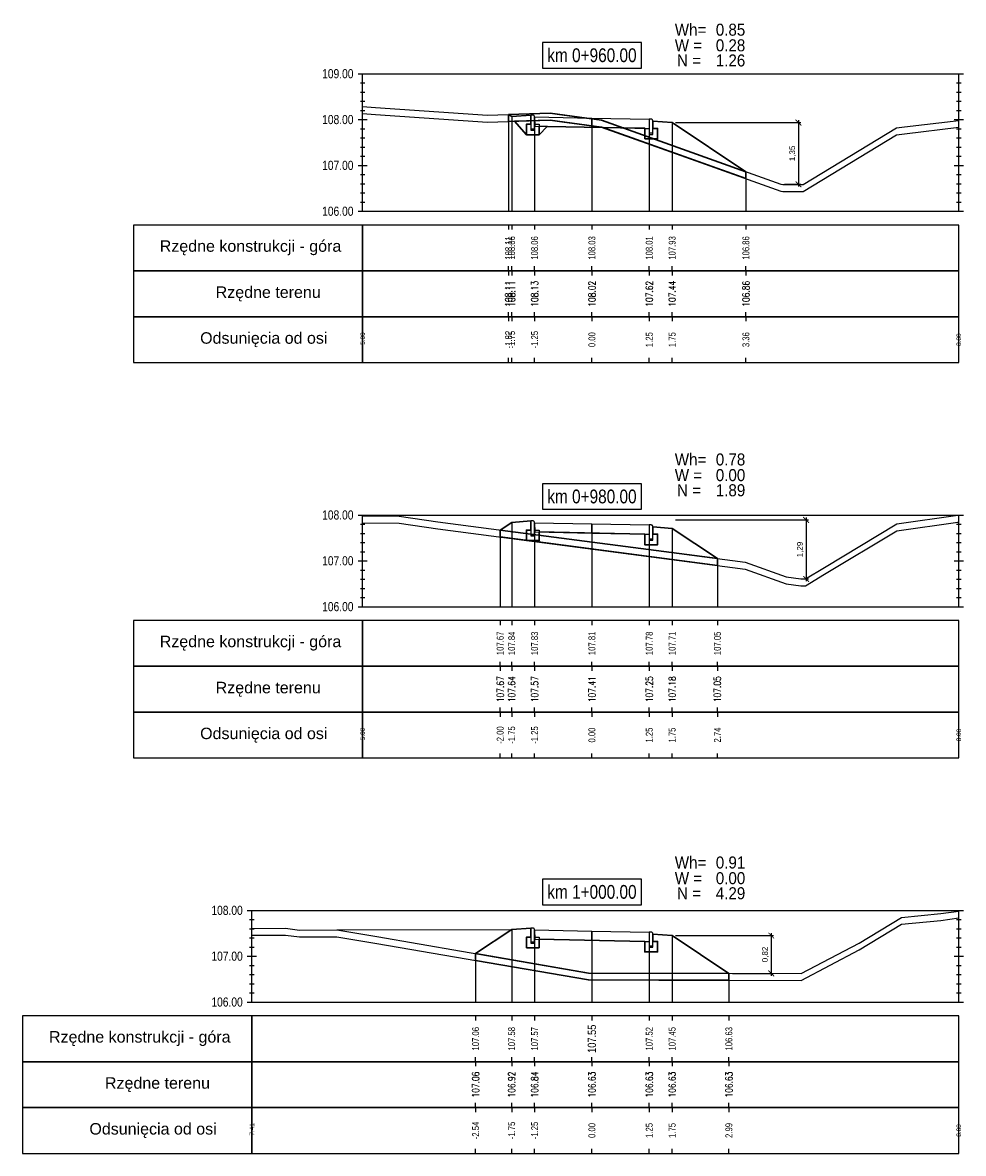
# Model space of a CAD drawing. Extents: x 7537626 to 7538805, y 5722894 to 5725486.
# Tile 54 of 105: x 7538336 to 7538356, y 5725457 to 5725481. Entities that reach past the tile are written whole.
import ezdxf

# ---------------------------------------------------------------- set-up
doc = ezdxf.new("R2010")
doc.units = 0
doc.header["$PDMODE"] = 35
doc.header["$PDSIZE"] = 0.3
for name, color, linetype in [('C-DROGI-PROFILE', 7, 'Continuous'), ('C-DROGI-PROFILE-ETYKIETY', 7, 'Continuous'), ('C-DROGI-PRZEKROJE-ETYKIETY', 7, 'Continuous'), ('C-POPRZECZKA-przekrój', 2, 'Continuous'), ('C-POPRZECZKA-widok', 1, 'Continuous')]:
    doc.layers.add(name, color=color, linetype=linetype)
for name, color, linetype, true_color in [('C-humus', 7, 'Continuous', 0x003df5), ('C-Teren', 7, 'Continuous', 0x008521), ('poprzeczki', 7, 'Continuous', 0x0000d6)]:
    doc.layers.add(name, color=color, linetype=linetype, true_color=true_color)
for name, color, linetype, lineweight, plot in [('D-1.pow. hum.', 7, 'Continuous', 30, False), ('D-2.wykop', 30, 'Continuous', 30, False), ('D-3.nasyp', 4, 'Continuous', 30, False)]:
    doc.layers.add(name, color=color, linetype=linetype, lineweight=lineweight, plot=plot)
doc.layers.add('D-roboty-ziemne-opis', color=2, linetype='Continuous', lineweight=30)
doc.styles.add('2mm08', font='arial.ttf', dxfattribs={"width": 0.8})
doc.styles.add('opis_50', font='arial.ttf', dxfattribs={"height": 0.125})
doc.styles.get("Standard").update_dxf_attribs({"font": 'arial.ttf'})
doc.dimstyles.new('OPIS_50', dxfattribs={"dimscale": 0.5, "dimtxt": 0.125, "dimasz": 0.25, "dimexe": 0.1, "dimexo": 0.15, "dimgap": 0.1, "dimtad": 1, "dimzin": 0, "dimtxsty": 'opis_50', "dimblk": 'ARCHTICK', "dimcen": 0.15, "dimdle": 0.1, "dimaunit": 2, "dimadec": 4, "dimazin": 0, "dimtfac": 1, "dimtmove": 0, "dimatfit": 3, "dimfxl": 1, "dimarcsym": 0})

# ---------------------------------------------------------------- blocks, each defined once
blk = doc.blocks.new('_ArchTick')
at = {"color": 0, "linetype": 'ByBlock', "const_width": 0.15}
blk.add_lwpolyline([(-0.5, -0.5), (0.5, 0.5)], dxfattribs=at)
blk = doc.blocks.new('*D82')
at = {"layer": 'Defpoints', "color": 0, "transparency": 16777216}
for p in [(7538349.88, 5725478.988), (7538352.252, 5725477.642), (7538352.634, 5725477.642)]:
    blk.add_point(p, dxfattribs=at)
at = {"layer": 'poprzeczki', "color": 0, "lineweight": -2, "transparency": 16777216}
for p, q in [((7538349.955, 5725478.988), (7538352.684, 5725478.988)), ((7538352.634, 5725479.038), (7538352.634, 5725477.592)), ((7538352.327, 5725477.642), (7538352.684, 5725477.642))]:
    blk.add_line(p, q, dxfattribs=at)
at = {"layer": 'poprzeczki', "color": 0, "lineweight": -2, "transparency": 16777216, "xscale": 0.125, "yscale": 0.125, "zscale": 0.125}
for p, rotation in [((7538352.634, 5725478.988), 90), ((7538352.634, 5725477.642), 270)]:
    blk.add_blockref('_ArchTick', p, dxfattribs=dict(at, rotation=rotation))
at = {"layer": 'poprzeczki', "color": 0, "transparency": 16777216, "insert": (7538352.509, 5725478.315), "char_height": 0.125, "attachment_point": 5, "rotation": 90, "style": 'opis_50'}
blk.add_mtext('1,35', dxfattribs=at)
blk = doc.blocks.new('*D83')
at = {"layer": 'Defpoints', "color": 0, "transparency": 16777216}
for p in [(7538349.88, 5725470.321), (7538352.686, 5725469.032), (7538352.8, 5725469.032)]:
    blk.add_point(p, dxfattribs=at)
at = {"layer": 'poprzeczki', "color": 0, "lineweight": -2, "transparency": 16777216}
for p, q in [((7538349.955, 5725470.321), (7538352.85, 5725470.321)), ((7538352.8, 5725470.371), (7538352.8, 5725468.982)), ((7538352.761, 5725469.032), (7538352.85, 5725469.032))]:
    blk.add_line(p, q, dxfattribs=at)
at = {"layer": 'poprzeczki', "color": 0, "lineweight": -2, "transparency": 16777216, "xscale": 0.125, "yscale": 0.125, "zscale": 0.125}
for p, rotation in [((7538352.8, 5725470.321), 90), ((7538352.8, 5725469.032), 270)]:
    blk.add_blockref('_ArchTick', p, dxfattribs=dict(at, rotation=rotation))
at = {"layer": 'poprzeczki', "color": 0, "transparency": 16777216, "insert": (7538352.675, 5725469.676), "char_height": 0.125, "attachment_point": 5, "rotation": 90, "style": 'opis_50'}
blk.add_mtext('1,29', dxfattribs=at)
blk = doc.blocks.new('*D84')
at = {"layer": 'Defpoints', "color": 0, "transparency": 16777216}
for p in [(7538349.88, 5725461.254), (7538351.117, 5725460.429), (7538352.04, 5725460.429)]:
    blk.add_point(p, dxfattribs=at)
at = {"layer": 'poprzeczki', "color": 0, "lineweight": -2, "transparency": 16777216}
for p, q in [((7538349.955, 5725461.254), (7538352.09, 5725461.254)), ((7538352.04, 5725461.304), (7538352.04, 5725460.379)), ((7538351.192, 5725460.429), (7538352.09, 5725460.429))]:
    blk.add_line(p, q, dxfattribs=at)
at = {"layer": 'poprzeczki', "color": 0, "lineweight": -2, "transparency": 16777216, "xscale": 0.125, "yscale": 0.125, "zscale": 0.125}
for p, rotation in [((7538352.04, 5725461.254), 90), ((7538352.04, 5725460.429), 270)]:
    blk.add_blockref('_ArchTick', p, dxfattribs=dict(at, rotation=rotation))
at = {"layer": 'poprzeczki', "color": 0, "transparency": 16777216, "insert": (7538351.915, 5725460.842), "char_height": 0.125, "attachment_point": 5, "rotation": 90, "style": 'opis_50'}
blk.add_mtext('0,82', dxfattribs=at)

msp = doc.modelspace()

# ---------------------------------------------------------------- linework, layer by layer
at = {"layer": 'C-DROGI-PROFILE', "color": 7, "linetype": 'Continuous', "lineweight": -3}
for p, q in [((7538346.313, 5725476.753), (7538346.313, 5725476.653)), ((7538346.38, 5725476.753), (7538346.38, 5725476.653)), ((7538346.88, 5725476.753), (7538346.88, 5725476.653)), ((7538348.13, 5725476.753), (7538348.13, 5725476.653)), ((7538349.38, 5725476.753), (7538349.38, 5725476.653)), ((7538349.88, 5725476.753), (7538349.88, 5725476.653)), ((7538351.488, 5725476.753), (7538351.488, 5725476.653)), ((7538346.313, 5725475.753), (7538346.313, 5725475.853)), ((7538346.313, 5725475.753), (7538346.313, 5725475.653)), ((7538346.38, 5725475.753), (7538346.38, 5725475.853)), ((7538346.38, 5725475.753), (7538346.38, 5725475.653)), ((7538346.88, 5725475.753), (7538346.88, 5725475.853)), ((7538346.88, 5725475.753), (7538346.88, 5725475.653)), ((7538348.13, 5725475.753), (7538348.13, 5725475.853)), ((7538348.13, 5725475.753), (7538348.13, 5725475.653)), ((7538349.38, 5725475.753), (7538349.38, 5725475.853)), ((7538349.38, 5725475.753), (7538349.38, 5725475.653)), ((7538349.88, 5725475.753), (7538349.88, 5725475.853)), ((7538349.88, 5725475.753), (7538349.88, 5725475.653)), ((7538351.488, 5725475.753), (7538351.488, 5725475.853)), ((7538351.488, 5725475.753), (7538351.488, 5725475.653)), ((7538346.313, 5725474.753), (7538346.313, 5725474.853)), ((7538346.313, 5725474.753), (7538346.313, 5725474.653)), ((7538346.38, 5725474.753), (7538346.38, 5725474.853)), ((7538346.38, 5725474.753), (7538346.38, 5725474.653)), ((7538346.88, 5725474.753), (7538346.88, 5725474.853)), ((7538346.88, 5725474.753), (7538346.88, 5725474.653)), ((7538348.13, 5725474.753), (7538348.13, 5725474.853)), ((7538348.13, 5725474.753), (7538348.13, 5725474.653)), ((7538349.38, 5725474.753), (7538349.38, 5725474.853)), ((7538349.38, 5725474.753), (7538349.38, 5725474.653)), ((7538349.88, 5725474.753), (7538349.88, 5725474.853)), ((7538349.88, 5725474.753), (7538349.88, 5725474.653)), ((7538351.488, 5725474.753), (7538351.488, 5725474.853)), ((7538351.488, 5725474.753), (7538351.488, 5725474.653)), ((7538346.313, 5725473.753), (7538346.313, 5725473.853)), ((7538346.38, 5725473.753), (7538346.38, 5725473.853)), ((7538346.88, 5725473.753), (7538346.88, 5725473.853)), ((7538348.13, 5725473.753), (7538348.13, 5725473.853)), ((7538349.38, 5725473.753), (7538349.38, 5725473.853)), ((7538349.88, 5725473.753), (7538349.88, 5725473.853)), ((7538351.488, 5725473.753), (7538351.488, 5725473.853)), ((7538346.13, 5725468.128), (7538346.13, 5725468.028)), ((7538346.38, 5725468.128), (7538346.38, 5725468.028)), ((7538346.88, 5725468.128), (7538346.88, 5725468.028)), ((7538348.13, 5725468.128), (7538348.13, 5725468.028)), ((7538349.38, 5725468.128), (7538349.38, 5725468.028)), ((7538349.88, 5725468.128), (7538349.88, 5725468.028)), ((7538350.866, 5725468.128), (7538350.866, 5725468.028)), ((7538346.13, 5725467.128), (7538346.13, 5725467.228)), ((7538346.13, 5725467.128), (7538346.13, 5725467.028)), ((7538346.38, 5725467.128), (7538346.38, 5725467.228)), ((7538346.38, 5725467.128), (7538346.38, 5725467.028)), ((7538346.88, 5725467.128), (7538346.88, 5725467.228)), ((7538346.88, 5725467.128), (7538346.88, 5725467.028)), ((7538348.13, 5725467.128), (7538348.13, 5725467.228)), ((7538348.13, 5725467.128), (7538348.13, 5725467.028)), ((7538349.38, 5725467.128), (7538349.38, 5725467.228)), ((7538349.38, 5725467.128), (7538349.38, 5725467.028)), ((7538349.88, 5725467.128), (7538349.88, 5725467.228)), ((7538349.88, 5725467.128), (7538349.88, 5725467.028)), ((7538350.866, 5725467.128), (7538350.866, 5725467.228)), ((7538350.866, 5725467.128), (7538350.866, 5725467.028)), ((7538346.13, 5725466.128), (7538346.13, 5725466.228)), ((7538346.13, 5725466.128), (7538346.13, 5725466.028)), ((7538346.38, 5725466.128), (7538346.38, 5725466.228)), ((7538346.38, 5725466.128), (7538346.38, 5725466.028)), ((7538346.88, 5725466.128), (7538346.88, 5725466.228)), ((7538346.88, 5725466.128), (7538346.88, 5725466.028)), ((7538348.13, 5725466.128), (7538348.13, 5725466.228)), ((7538348.13, 5725466.128), (7538348.13, 5725466.028)), ((7538349.38, 5725466.128), (7538349.38, 5725466.228)), ((7538349.38, 5725466.128), (7538349.38, 5725466.028)), ((7538349.88, 5725466.128), (7538349.88, 5725466.228)), ((7538349.88, 5725466.128), (7538349.88, 5725466.028)), ((7538350.866, 5725466.128), (7538350.866, 5725466.228)), ((7538350.866, 5725466.128), (7538350.866, 5725466.028)), ((7538346.13, 5725465.128), (7538346.13, 5725465.228)), ((7538346.38, 5725465.128), (7538346.38, 5725465.228)), ((7538346.88, 5725465.128), (7538346.88, 5725465.228)), ((7538348.13, 5725465.128), (7538348.13, 5725465.228)), ((7538349.38, 5725465.128), (7538349.38, 5725465.228)), ((7538349.88, 5725465.128), (7538349.88, 5725465.228)), ((7538350.866, 5725465.128), (7538350.866, 5725465.228)), ((7538345.594, 5725459.503), (7538345.594, 5725459.403)), ((7538346.38, 5725459.503), (7538346.38, 5725459.403)), ((7538346.88, 5725459.503), (7538346.88, 5725459.403)), ((7538348.13, 5725459.503), (7538348.13, 5725459.403)), ((7538349.38, 5725459.503), (7538349.38, 5725459.403)), ((7538349.88, 5725459.503), (7538349.88, 5725459.403)), ((7538351.117, 5725459.503), (7538351.117, 5725459.403)), ((7538345.594, 5725458.503), (7538345.594, 5725458.603)), ((7538345.594, 5725458.503), (7538345.594, 5725458.403)), ((7538346.38, 5725458.503), (7538346.38, 5725458.603)), ((7538346.38, 5725458.503), (7538346.38, 5725458.403)), ((7538346.88, 5725458.503), (7538346.88, 5725458.603)), ((7538346.88, 5725458.503), (7538346.88, 5725458.403)), ((7538348.13, 5725458.503), (7538348.13, 5725458.603)), ((7538348.13, 5725458.503), (7538348.13, 5725458.403)), ((7538349.38, 5725458.503), (7538349.38, 5725458.603)), ((7538349.38, 5725458.503), (7538349.38, 5725458.403)), ((7538349.88, 5725458.503), (7538349.88, 5725458.603)), ((7538349.88, 5725458.503), (7538349.88, 5725458.403)), ((7538351.117, 5725458.503), (7538351.117, 5725458.603)), ((7538351.117, 5725458.503), (7538351.117, 5725458.403)), ((7538345.594, 5725457.503), (7538345.594, 5725457.603)), ((7538345.594, 5725457.503), (7538345.594, 5725457.403)), ((7538346.38, 5725457.503), (7538346.38, 5725457.603)), ((7538346.38, 5725457.503), (7538346.38, 5725457.403)), ((7538346.88, 5725457.503), (7538346.88, 5725457.603)), ((7538346.88, 5725457.503), (7538346.88, 5725457.403)), ((7538348.13, 5725457.503), (7538348.13, 5725457.603)), ((7538348.13, 5725457.503), (7538348.13, 5725457.403)), ((7538349.38, 5725457.503), (7538349.38, 5725457.603)), ((7538349.38, 5725457.503), (7538349.38, 5725457.403)), ((7538349.88, 5725457.503), (7538349.88, 5725457.603)), ((7538349.88, 5725457.503), (7538349.88, 5725457.403)), ((7538351.117, 5725457.503), (7538351.117, 5725457.603)), ((7538351.117, 5725457.503), (7538351.117, 5725457.403)), ((7538345.594, 5725456.503), (7538345.594, 5725456.603)), ((7538346.38, 5725456.503), (7538346.38, 5725456.603)), ((7538346.88, 5725456.503), (7538346.88, 5725456.603)), ((7538348.13, 5725456.503), (7538348.13, 5725456.603)), ((7538349.38, 5725456.503), (7538349.38, 5725456.603)), ((7538349.88, 5725456.503), (7538349.88, 5725456.603)), ((7538351.117, 5725456.503), (7538351.117, 5725456.603))]:
    msp.add_line(p, q, dxfattribs=at)
at = {"layer": 'C-DROGI-PROFILE', "color": 1, "linetype": 'Continuous', "lineweight": -3}
for points in [[(7538343.13, 5725475.753), (7538343.13, 5725476.753), (7538338.13, 5725476.753), (7538338.13, 5725475.753)], [(7538343.13, 5725475.753), (7538356.13, 5725475.753), (7538356.13, 5725476.753), (7538343.13, 5725476.753)], [(7538343.13, 5725474.753), (7538343.13, 5725475.753), (7538338.13, 5725475.753), (7538338.13, 5725474.753)], [(7538343.13, 5725474.753), (7538356.13, 5725474.753), (7538356.13, 5725475.753), (7538343.13, 5725475.753)], [(7538343.13, 5725473.753), (7538343.13, 5725474.753), (7538338.13, 5725474.753), (7538338.13, 5725473.753)], [(7538343.13, 5725473.753), (7538356.13, 5725473.753), (7538356.13, 5725474.753), (7538343.13, 5725474.753)], [(7538343.13, 5725467.128), (7538343.13, 5725468.128), (7538338.13, 5725468.128), (7538338.13, 5725467.128)], [(7538343.13, 5725467.128), (7538356.13, 5725467.128), (7538356.13, 5725468.128), (7538343.13, 5725468.128)], [(7538343.13, 5725466.128), (7538343.13, 5725467.128), (7538338.13, 5725467.128), (7538338.13, 5725466.128)], [(7538343.13, 5725466.128), (7538356.13, 5725466.128), (7538356.13, 5725467.128), (7538343.13, 5725467.128)], [(7538343.13, 5725465.128), (7538343.13, 5725466.128), (7538338.13, 5725466.128), (7538338.13, 5725465.128)], [(7538343.13, 5725465.128), (7538356.13, 5725465.128), (7538356.13, 5725466.128), (7538343.13, 5725466.128)], [(7538340.715, 5725458.503), (7538340.715, 5725459.503), (7538335.715, 5725459.503), (7538335.715, 5725458.503)], [(7538340.715, 5725458.503), (7538356.13, 5725458.503), (7538356.13, 5725459.503), (7538340.715, 5725459.503)], [(7538340.715, 5725457.503), (7538340.715, 5725458.503), (7538335.715, 5725458.503), (7538335.715, 5725457.503)], [(7538340.715, 5725457.503), (7538356.13, 5725457.503), (7538356.13, 5725458.503), (7538340.715, 5725458.503)], [(7538340.715, 5725456.503), (7538340.715, 5725457.503), (7538335.715, 5725457.503), (7538335.715, 5725456.503)], [(7538340.715, 5725456.503), (7538356.13, 5725456.503), (7538356.13, 5725457.503), (7538340.715, 5725457.503)]]:
    msp.add_3dface(points, dxfattribs=at)
at = {"layer": 'C-DROGI-PRZEKROJE-ETYKIETY', "color": 1, "linetype": 'Continuous', "lineweight": -3}
for p, q in [((7538346.313, 5725479.162), (7538346.313, 5725477.053)), ((7538346.38, 5725479.118), (7538346.38, 5725477.053)), ((7538346.88, 5725479.111), (7538346.88, 5725477.053)), ((7538348.13, 5725479.086), (7538348.13, 5725477.053)), ((7538349.38, 5725479.061), (7538349.38, 5725477.053)), ((7538349.88, 5725478.988), (7538349.88, 5725477.053)), ((7538351.488, 5725477.915), (7538351.488, 5725477.053)), ((7538346.38, 5725470.266), (7538346.38, 5725468.428)), ((7538346.88, 5725470.26), (7538346.88, 5725468.428)), ((7538346.13, 5725470.099), (7538346.13, 5725468.428)), ((7538348.13, 5725470.235), (7538348.13, 5725468.428)), ((7538349.38, 5725470.21), (7538349.38, 5725468.428)), ((7538349.88, 5725470.136), (7538349.88, 5725468.428)), ((7538350.866, 5725469.478), (7538350.866, 5725468.428)), ((7538346.38, 5725461.384), (7538346.38, 5725459.803)), ((7538346.88, 5725461.378), (7538346.88, 5725459.803)), ((7538348.13, 5725461.353), (7538348.13, 5725459.803)), ((7538349.38, 5725461.328), (7538349.38, 5725459.803)), ((7538349.88, 5725461.254), (7538349.88, 5725459.803)), ((7538345.594, 5725460.86), (7538345.594, 5725459.803)), ((7538351.117, 5725460.429), (7538351.117, 5725459.803))]:
    msp.add_line(p, q, dxfattribs=at)
at = {"layer": 'C-humus'}
for p, q in [((7538343.13, 5725479.186), (7538343.409, 5725479.165)), ((7538343.409, 5725479.165), (7538345.85, 5725478.997)), ((7538345.85, 5725478.997), (7538347.219, 5725479.041)), ((7538347.219, 5725479.041), (7538347.47, 5725479.005)), ((7538347.47, 5725479.005), (7538348.342, 5725478.891)), ((7538348.342, 5725478.891), (7538352.252, 5725477.492)), ((7538354.943, 5725478.746), (7538356.13, 5725478.885)), ((7538354.565, 5725478.597), (7538354.77, 5725478.721)), ((7538354.77, 5725478.721), (7538354.943, 5725478.746)), ((7538352.735, 5725477.486), (7538354.565, 5725478.597)), ((7538352.252, 5725477.492), (7538352.295, 5725477.486)), ((7538352.295, 5725477.486), (7538352.735, 5725477.486)), ((7538343.13, 5725470.26), (7538343.925, 5725470.249)), ((7538343.925, 5725470.249), (7538344.768, 5725470.128)), ((7538354.778, 5725470.082), (7538356.108, 5725470.274)), ((7538356.108, 5725470.274), (7538356.13, 5725470.276)), ((7538344.768, 5725470.128), (7538351.468, 5725469.249)), ((7538353.201, 5725469.134), (7538354.778, 5725470.082)), ((7538351.468, 5725469.249), (7538352.363, 5725468.929)), ((7538352.786, 5725468.882), (7538353.201, 5725469.134)), ((7538352.363, 5725468.929), (7538352.686, 5725468.882)), ((7538352.686, 5725468.882), (7538352.786, 5725468.882)), ((7538355.735, 5725461.583), (7538356.13, 5725461.64)), ((7538353.954, 5725460.941), (7538354.884, 5725461.5)), ((7538354.884, 5725461.5), (7538355.735, 5725461.583)), ((7538340.715, 5725461.26), (7538341.449, 5725461.266)), ((7538341.449, 5725461.266), (7538341.754, 5725461.223)), ((7538341.754, 5725461.223), (7538342.566, 5725461.229)), ((7538342.566, 5725461.229), (7538343.442, 5725461.081)), ((7538343.442, 5725461.081), (7538348.052, 5725460.287)), ((7538352.694, 5725460.274), (7538353.954, 5725460.941)), ((7538348.052, 5725460.287), (7538350.196, 5725460.283)), ((7538350.196, 5725460.283), (7538352.694, 5725460.274))]:
    msp.add_line(p, q, dxfattribs=at)
at = {"layer": 'C-POPRZECZKA-przekrój', "color": 2, "linetype": 'Continuous', "lineweight": -3}
for p, q in [((7538346.313, 5725479.162), (7538346.38, 5725479.118)), ((7538346.38, 5725479.118), (7538346.8, 5725479.151)), ((7538346.84, 5725479.151), (7538346.8, 5725479.151)), ((7538346.8, 5725479.151), (7538346.8, 5725478.821)), ((7538346.845, 5725479.151), (7538346.84, 5725479.151)), ((7538346.854, 5725479.149), (7538346.845, 5725479.151)), ((7538346.862, 5725479.145), (7538346.854, 5725479.149)), ((7538346.868, 5725479.14), (7538346.862, 5725479.145)), ((7538346.872, 5725479.134), (7538346.868, 5725479.14)), ((7538346.877, 5725479.127), (7538346.872, 5725479.134)), ((7538346.879, 5725479.119), (7538346.877, 5725479.127)), ((7538346.7, 5725478.721), (7538346.7, 5725478.951)), ((7538346.7, 5725478.951), (7538346.8, 5725478.951)), ((7538346.8, 5725478.951), (7538346.8, 5725478.851)), ((7538346.88, 5725479.111), (7538346.879, 5725479.119)), ((7538346.88, 5725479.111), (7538348.13, 5725479.086)), ((7538346.88, 5725479.111), (7538346.881, 5725478.911)), ((7538346.88, 5725478.821), (7538346.88, 5725479.111)), ((7538346.88, 5725479.111), (7538346.88, 5725478.951)), ((7538346.88, 5725478.951), (7538346.98, 5725478.951)), ((7538346.881, 5725478.911), (7538348.13, 5725478.886)), ((7538346.98, 5725478.951), (7538346.98, 5725478.721)), ((7538348.13, 5725478.886), (7538348.13, 5725479.086)), ((7538348.13, 5725479.086), (7538349.38, 5725479.061)), ((7538348.13, 5725478.886), (7538349.379, 5725478.861)), ((7538349.38, 5725479.061), (7538349.379, 5725478.861)), ((7538349.42, 5725479.061), (7538349.38, 5725479.061)), ((7538349.38, 5725479.061), (7538349.38, 5725478.731)), ((7538349.425, 5725479.061), (7538349.42, 5725479.061)), ((7538349.434, 5725479.059), (7538349.425, 5725479.061)), ((7538349.442, 5725479.055), (7538349.434, 5725479.059)), ((7538349.448, 5725479.05), (7538349.442, 5725479.055)), ((7538349.452, 5725479.044), (7538349.448, 5725479.05)), ((7538349.457, 5725479.037), (7538349.452, 5725479.044)), ((7538349.459, 5725479.029), (7538349.457, 5725479.037)), ((7538349.46, 5725479.021), (7538349.459, 5725479.029)), ((7538349.46, 5725478.731), (7538349.46, 5725479.021)), ((7538349.46, 5725479.021), (7538349.46, 5725478.861)), ((7538349.46, 5725479.021), (7538349.88, 5725478.988)), ((7538349.88, 5725478.988), (7538351.488, 5725477.915)), ((7538346.98, 5725478.721), (7538346.7, 5725478.721)), ((7538346.8, 5725478.851), (7538346.88, 5725478.851)), ((7538346.8, 5725478.821), (7538346.88, 5725478.821)), ((7538349.28, 5725478.631), (7538349.28, 5725478.861)), ((7538349.28, 5725478.861), (7538349.38, 5725478.861)), ((7538349.56, 5725478.631), (7538349.28, 5725478.631)), ((7538349.38, 5725478.861), (7538349.38, 5725478.761)), ((7538349.38, 5725478.761), (7538349.46, 5725478.761)), ((7538349.38, 5725478.731), (7538349.46, 5725478.731)), ((7538349.46, 5725478.861), (7538349.56, 5725478.861)), ((7538349.56, 5725478.861), (7538349.56, 5725478.631)), ((7538346.13, 5725470.099), (7538346.38, 5725470.266)), ((7538346.38, 5725470.266), (7538346.8, 5725470.3)), ((7538346.84, 5725470.3), (7538346.8, 5725470.3)), ((7538346.8, 5725470.3), (7538346.8, 5725469.97)), ((7538346.845, 5725470.299), (7538346.84, 5725470.3)), ((7538346.854, 5725470.297), (7538346.845, 5725470.299)), ((7538346.862, 5725470.293), (7538346.854, 5725470.297)), ((7538346.868, 5725470.288), (7538346.862, 5725470.293)), ((7538346.872, 5725470.283), (7538346.868, 5725470.288)), ((7538346.877, 5725470.275), (7538346.872, 5725470.283)), ((7538346.879, 5725470.267), (7538346.877, 5725470.275)), ((7538346.88, 5725470.26), (7538346.879, 5725470.267)), ((7538346.88, 5725470.26), (7538348.13, 5725470.235)), ((7538346.88, 5725470.26), (7538346.881, 5725470.06)), ((7538346.88, 5725469.97), (7538346.88, 5725470.26)), ((7538346.88, 5725470.26), (7538346.88, 5725470.1)), ((7538346.7, 5725469.87), (7538346.7, 5725470.1)), ((7538346.7, 5725470.1), (7538346.8, 5725470.1)), ((7538346.8, 5725470.1), (7538346.8, 5725470)), ((7538346.8, 5725470), (7538346.88, 5725470)), ((7538346.88, 5725470.1), (7538346.98, 5725470.1)), ((7538346.881, 5725470.06), (7538348.13, 5725470.035)), ((7538346.98, 5725470.1), (7538346.98, 5725469.87)), ((7538348.13, 5725470.035), (7538348.13, 5725470.235)), ((7538348.13, 5725470.235), (7538349.38, 5725470.21)), ((7538348.13, 5725470.035), (7538349.379, 5725470.01)), ((7538349.28, 5725469.78), (7538349.28, 5725470.01)), ((7538349.28, 5725470.01), (7538349.38, 5725470.01)), ((7538349.38, 5725470.21), (7538349.379, 5725470.01)), ((7538349.42, 5725470.21), (7538349.38, 5725470.21)), ((7538349.38, 5725470.21), (7538349.38, 5725469.88)), ((7538349.38, 5725470.01), (7538349.38, 5725469.91)), ((7538349.425, 5725470.209), (7538349.42, 5725470.21)), ((7538349.434, 5725470.207), (7538349.425, 5725470.209)), ((7538349.442, 5725470.203), (7538349.434, 5725470.207)), ((7538349.448, 5725470.198), (7538349.442, 5725470.203)), ((7538349.452, 5725470.193), (7538349.448, 5725470.198)), ((7538349.457, 5725470.185), (7538349.452, 5725470.193)), ((7538349.459, 5725470.177), (7538349.457, 5725470.185)), ((7538349.46, 5725470.17), (7538349.459, 5725470.177)), ((7538349.46, 5725469.88), (7538349.46, 5725470.17)), ((7538349.46, 5725470.17), (7538349.46, 5725470.01)), ((7538349.46, 5725470.17), (7538349.88, 5725470.136)), ((7538349.46, 5725470.01), (7538349.56, 5725470.01)), ((7538349.56, 5725470.01), (7538349.56, 5725469.78)), ((7538349.88, 5725470.136), (7538350.866, 5725469.478)), ((7538346.98, 5725469.87), (7538346.7, 5725469.87)), ((7538346.8, 5725469.97), (7538346.88, 5725469.97)), ((7538349.56, 5725469.78), (7538349.28, 5725469.78)), ((7538349.38, 5725469.91), (7538349.46, 5725469.91)), ((7538349.38, 5725469.88), (7538349.46, 5725469.88)), ((7538345.594, 5725460.86), (7538346.38, 5725461.384)), ((7538346.38, 5725461.384), (7538346.8, 5725461.418)), ((7538346.84, 5725461.418), (7538346.8, 5725461.418)), ((7538346.8, 5725461.418), (7538346.8, 5725461.088)), ((7538346.845, 5725461.417), (7538346.84, 5725461.418)), ((7538346.854, 5725461.415), (7538346.845, 5725461.417)), ((7538346.862, 5725461.411), (7538346.854, 5725461.415)), ((7538346.868, 5725461.406), (7538346.862, 5725461.411)), ((7538346.872, 5725461.401), (7538346.868, 5725461.406)), ((7538346.877, 5725461.393), (7538346.872, 5725461.401)), ((7538346.879, 5725461.385), (7538346.877, 5725461.393)), ((7538346.88, 5725461.378), (7538346.879, 5725461.385)), ((7538346.88, 5725461.378), (7538348.13, 5725461.353)), ((7538346.88, 5725461.378), (7538346.881, 5725461.178)), ((7538346.88, 5725461.088), (7538346.88, 5725461.378)), ((7538346.88, 5725461.378), (7538346.88, 5725461.218)), ((7538346.7, 5725460.988), (7538346.7, 5725461.218)), ((7538346.7, 5725461.218), (7538346.8, 5725461.218)), ((7538346.8, 5725461.218), (7538346.8, 5725461.118)), ((7538346.88, 5725461.218), (7538346.98, 5725461.218)), ((7538346.881, 5725461.178), (7538348.13, 5725461.153)), ((7538346.98, 5725461.218), (7538346.98, 5725460.988)), ((7538348.13, 5725461.153), (7538348.13, 5725461.353)), ((7538348.13, 5725461.353), (7538349.38, 5725461.328)), ((7538348.13, 5725461.153), (7538349.379, 5725461.128)), ((7538349.28, 5725460.898), (7538349.28, 5725461.128)), ((7538349.28, 5725461.128), (7538349.38, 5725461.128)), ((7538349.38, 5725461.328), (7538349.379, 5725461.128)), ((7538349.42, 5725461.328), (7538349.38, 5725461.328)), ((7538349.38, 5725461.328), (7538349.38, 5725460.998)), ((7538349.38, 5725461.128), (7538349.38, 5725461.028)), ((7538349.425, 5725461.327), (7538349.42, 5725461.328)), ((7538349.434, 5725461.325), (7538349.425, 5725461.327)), ((7538349.442, 5725461.321), (7538349.434, 5725461.325)), ((7538349.448, 5725461.316), (7538349.442, 5725461.321)), ((7538349.452, 5725461.311), (7538349.448, 5725461.316)), ((7538349.457, 5725461.303), (7538349.452, 5725461.311)), ((7538349.459, 5725461.295), (7538349.457, 5725461.303)), ((7538349.46, 5725461.288), (7538349.459, 5725461.295)), ((7538349.46, 5725460.998), (7538349.46, 5725461.288)), ((7538349.46, 5725461.288), (7538349.46, 5725461.128)), ((7538349.46, 5725461.288), (7538349.88, 5725461.254)), ((7538349.46, 5725461.128), (7538349.56, 5725461.128)), ((7538349.56, 5725461.128), (7538349.56, 5725460.898)), ((7538349.88, 5725461.254), (7538351.117, 5725460.429)), ((7538346.98, 5725460.988), (7538346.7, 5725460.988)), ((7538346.8, 5725461.118), (7538346.88, 5725461.118)), ((7538346.8, 5725461.088), (7538346.88, 5725461.088)), ((7538349.56, 5725460.898), (7538349.28, 5725460.898)), ((7538349.38, 5725461.028), (7538349.46, 5725461.028)), ((7538349.38, 5725460.998), (7538349.46, 5725460.998))]:
    msp.add_line(p, q, dxfattribs=at)
msp.add_lwpolyline([(7538342.566, 5725461.379), (7538346.38, 5725461.384)], dxfattribs=at)
at = {"layer": 'C-POPRZECZKA-widok', "color": 1, "linetype": 'Continuous', "lineweight": -3}
for p, q in [((7538343.03, 5725480.053), (7538356.23, 5725480.053)), ((7538343.13, 5725477.053), (7538343.13, 5725480.053)), ((7538356.13, 5725477.053), (7538356.13, 5725480.053)), ((7538343.08, 5725479.853), (7538343.18, 5725479.853)), ((7538343.08, 5725479.653), (7538343.18, 5725479.653)), ((7538356.08, 5725479.853), (7538356.18, 5725479.853)), ((7538356.08, 5725479.653), (7538356.18, 5725479.653)), ((7538343.08, 5725479.453), (7538343.18, 5725479.453)), ((7538356.08, 5725479.453), (7538356.18, 5725479.453)), ((7538343.08, 5725479.253), (7538343.18, 5725479.253)), ((7538356.08, 5725479.253), (7538356.18, 5725479.253)), ((7538343.03, 5725479.053), (7538343.23, 5725479.053)), ((7538343.08, 5725479.053), (7538343.18, 5725479.053)), ((7538356.03, 5725479.053), (7538356.23, 5725479.053)), ((7538356.08, 5725479.053), (7538356.18, 5725479.053)), ((7538343.08, 5725478.853), (7538343.18, 5725478.853)), ((7538343.08, 5725478.653), (7538343.18, 5725478.653)), ((7538356.08, 5725478.853), (7538356.18, 5725478.853)), ((7538356.08, 5725478.653), (7538356.18, 5725478.653)), ((7538343.08, 5725478.453), (7538343.18, 5725478.453)), ((7538356.08, 5725478.453), (7538356.18, 5725478.453)), ((7538343.08, 5725478.253), (7538343.18, 5725478.253)), ((7538356.08, 5725478.253), (7538356.18, 5725478.253)), ((7538343.03, 5725478.053), (7538343.23, 5725478.053)), ((7538343.08, 5725478.053), (7538343.18, 5725478.053)), ((7538356.03, 5725478.053), (7538356.23, 5725478.053)), ((7538356.08, 5725478.053), (7538356.18, 5725478.053)), ((7538343.08, 5725477.853), (7538343.18, 5725477.853)), ((7538343.08, 5725477.653), (7538343.18, 5725477.653)), ((7538356.08, 5725477.853), (7538356.18, 5725477.853)), ((7538356.08, 5725477.653), (7538356.18, 5725477.653)), ((7538343.08, 5725477.453), (7538343.18, 5725477.453)), ((7538356.08, 5725477.453), (7538356.18, 5725477.453)), ((7538343.08, 5725477.253), (7538343.18, 5725477.253)), ((7538356.08, 5725477.253), (7538356.18, 5725477.253)), ((7538343.03, 5725477.053), (7538356.23, 5725477.053)), ((7538343.03, 5725470.428), (7538356.23, 5725470.428)), ((7538343.13, 5725468.428), (7538343.13, 5725470.428)), ((7538356.13, 5725468.428), (7538356.13, 5725470.428)), ((7538343.08, 5725470.228), (7538343.18, 5725470.228)), ((7538343.08, 5725470.028), (7538343.18, 5725470.028)), ((7538356.08, 5725470.228), (7538356.18, 5725470.228)), ((7538356.08, 5725470.028), (7538356.18, 5725470.028)), ((7538343.08, 5725469.828), (7538343.18, 5725469.828)), ((7538356.08, 5725469.828), (7538356.18, 5725469.828)), ((7538343.08, 5725469.628), (7538343.18, 5725469.628)), ((7538356.08, 5725469.628), (7538356.18, 5725469.628)), ((7538343.03, 5725469.428), (7538343.23, 5725469.428)), ((7538343.08, 5725469.428), (7538343.18, 5725469.428)), ((7538356.03, 5725469.428), (7538356.23, 5725469.428)), ((7538356.08, 5725469.428), (7538356.18, 5725469.428)), ((7538343.08, 5725469.228), (7538343.18, 5725469.228)), ((7538343.08, 5725469.028), (7538343.18, 5725469.028)), ((7538356.08, 5725469.228), (7538356.18, 5725469.228)), ((7538356.08, 5725469.028), (7538356.18, 5725469.028)), ((7538343.08, 5725468.828), (7538343.18, 5725468.828)), ((7538356.08, 5725468.828), (7538356.18, 5725468.828)), ((7538343.08, 5725468.628), (7538343.18, 5725468.628)), ((7538356.08, 5725468.628), (7538356.18, 5725468.628)), ((7538343.03, 5725468.428), (7538356.23, 5725468.428)), ((7538340.615, 5725461.803), (7538356.23, 5725461.803)), ((7538340.715, 5725459.803), (7538340.715, 5725461.803)), ((7538356.13, 5725459.803), (7538356.13, 5725461.803)), ((7538340.665, 5725461.603), (7538340.765, 5725461.603)), ((7538340.665, 5725461.403), (7538340.765, 5725461.403)), ((7538356.08, 5725461.603), (7538356.18, 5725461.603)), ((7538356.08, 5725461.403), (7538356.18, 5725461.403)), ((7538340.665, 5725461.203), (7538340.765, 5725461.203)), ((7538356.08, 5725461.203), (7538356.18, 5725461.203)), ((7538340.665, 5725461.003), (7538340.765, 5725461.003)), ((7538356.08, 5725461.003), (7538356.18, 5725461.003)), ((7538340.615, 5725460.803), (7538340.815, 5725460.803)), ((7538340.665, 5725460.803), (7538340.765, 5725460.803)), ((7538356.03, 5725460.803), (7538356.23, 5725460.803)), ((7538356.08, 5725460.803), (7538356.18, 5725460.803)), ((7538340.665, 5725460.603), (7538340.765, 5725460.603)), ((7538340.665, 5725460.403), (7538340.765, 5725460.403)), ((7538356.08, 5725460.603), (7538356.18, 5725460.603)), ((7538356.08, 5725460.403), (7538356.18, 5725460.403)), ((7538340.665, 5725460.203), (7538340.765, 5725460.203)), ((7538356.08, 5725460.203), (7538356.18, 5725460.203)), ((7538340.665, 5725460.003), (7538340.765, 5725460.003)), ((7538356.08, 5725460.003), (7538356.18, 5725460.003)), ((7538340.615, 5725459.803), (7538356.23, 5725459.803))]:
    msp.add_line(p, q, dxfattribs=at)
at = {"layer": 'C-POPRZECZKA-widok', "color": 3, "linetype": 'Continuous', "lineweight": -3}
for points in [[(7538347.05, 5725480.178), (7538349.21, 5725480.178), (7538349.21, 5725480.734), (7538347.05, 5725480.734)], [(7538347.05, 5725470.553), (7538349.21, 5725470.553), (7538349.21, 5725471.109), (7538347.05, 5725471.109)], [(7538347.05, 5725461.928), (7538349.21, 5725461.928), (7538349.21, 5725462.484), (7538347.05, 5725462.484)]]:
    msp.add_3dface(points, dxfattribs=at)
at = {"layer": 'C-Teren'}
for p, q in [((7538343.13, 5725479.336), (7538343.409, 5725479.315)), ((7538343.409, 5725479.315), (7538345.85, 5725479.147)), ((7538345.85, 5725479.147), (7538347.219, 5725479.191)), ((7538347.219, 5725479.191), (7538347.47, 5725479.155)), ((7538347.47, 5725479.155), (7538348.342, 5725479.041)), ((7538348.342, 5725479.041), (7538352.252, 5725477.642)), ((7538354.77, 5725478.871), (7538354.943, 5725478.896)), ((7538354.943, 5725478.896), (7538356.13, 5725479.035)), ((7538352.735, 5725477.636), (7538354.565, 5725478.747)), ((7538354.565, 5725478.747), (7538354.77, 5725478.871)), ((7538352.252, 5725477.642), (7538352.295, 5725477.636)), ((7538352.295, 5725477.636), (7538352.735, 5725477.636)), ((7538343.13, 5725470.41), (7538343.925, 5725470.399)), ((7538343.925, 5725470.399), (7538344.768, 5725470.278)), ((7538344.768, 5725470.278), (7538351.468, 5725469.399)), ((7538354.778, 5725470.232), (7538356.108, 5725470.424)), ((7538356.108, 5725470.424), (7538356.13, 5725470.426)), ((7538353.201, 5725469.284), (7538354.778, 5725470.232)), ((7538351.468, 5725469.399), (7538352.363, 5725469.079)), ((7538352.786, 5725469.032), (7538353.201, 5725469.284)), ((7538352.363, 5725469.079), (7538352.686, 5725469.032)), ((7538352.686, 5725469.032), (7538352.786, 5725469.032)), ((7538353.954, 5725461.091), (7538354.884, 5725461.65)), ((7538354.884, 5725461.65), (7538355.735, 5725461.733)), ((7538355.735, 5725461.733), (7538356.13, 5725461.79)), ((7538340.715, 5725461.41), (7538341.449, 5725461.416)), ((7538341.449, 5725461.416), (7538341.754, 5725461.373)), ((7538341.754, 5725461.373), (7538342.566, 5725461.379)), ((7538342.566, 5725461.379), (7538343.442, 5725461.231)), ((7538343.442, 5725461.231), (7538348.052, 5725460.437)), ((7538352.694, 5725460.424), (7538353.954, 5725461.091)), ((7538348.052, 5725460.437), (7538350.196, 5725460.433)), ((7538350.196, 5725460.433), (7538352.694, 5725460.424))]:
    msp.add_line(p, q, dxfattribs=at)
at = {"layer": 'D-1.pow. hum.'}
for points in [[(7538346.313, 5725479.162), (7538346.313, 5725479.012), (7538347.219, 5725479.041), (7538348.342, 5725478.891), (7538351.488, 5725477.765), (7538351.488, 5725477.915), (7538348.342, 5725479.041), (7538347.219, 5725479.191), (7538346.313, 5725479.162)], [(7538346.13, 5725470.099), (7538346.13, 5725469.949), (7538350.866, 5725469.328), (7538350.866, 5725469.478), (7538346.13, 5725470.099)], [(7538345.594, 5725460.86), (7538345.594, 5725460.71), (7538348.052, 5725460.287), (7538351.117, 5725460.279), (7538351.117, 5725460.429), (7538348.052, 5725460.437), (7538345.594, 5725460.86)]]:
    msp.add_lwpolyline(points, dxfattribs=at)
at = {"layer": 'D-2.wykop'}
msp.add_lwpolyline([(7538346.444, 5725479.016), (7538346.7, 5725478.721), (7538346.98, 5725478.721), (7538347.155, 5725478.906), (7538348.368, 5725478.882), (7538348.342, 5725478.891), (7538347.219, 5725479.041), (7538346.444, 5725479.016)], dxfattribs=at)
at = {"layer": 'D-3.nasyp'}
for points in [[(7538346.7, 5725478.721), (7538346.7, 5725478.951), (7538346.8, 5725478.951), (7538346.8, 5725479.151), (7538346.38, 5725479.118), (7538346.313, 5725479.162), (7538346.313, 5725479.012), (7538346.444, 5725479.016), (7538346.7, 5725478.721)], [(7538346.98, 5725478.909), (7538346.98, 5725478.721), (7538347.155, 5725478.906), (7538346.98, 5725478.909)], [(7538349.28, 5725478.631), (7538349.284, 5725478.863), (7538348.368, 5725478.882), (7538351.488, 5725477.765), (7538351.488, 5725477.915), (7538349.88, 5725478.988), (7538349.46, 5725479.021), (7538349.46, 5725478.861), (7538349.56, 5725478.861), (7538349.56, 5725478.631), (7538349.28, 5725478.631)], [(7538346.7, 5725469.875), (7538346.7, 5725470.1), (7538346.8, 5725470.1), (7538346.8, 5725470.3), (7538346.38, 5725470.266), (7538346.13, 5725470.099), (7538346.13, 5725469.949), (7538346.7, 5725469.875)], [(7538346.98, 5725470.058), (7538346.98, 5725469.87), (7538346.737, 5725469.87), (7538350.866, 5725469.328), (7538350.866, 5725469.478), (7538349.88, 5725470.136), (7538349.46, 5725470.17), (7538349.46, 5725470.01), (7538349.56, 5725470.01), (7538349.56, 5725469.78), (7538349.28, 5725469.78), (7538349.28, 5725470.012), (7538346.98, 5725470.058)], [(7538346.7, 5725460.988), (7538346.7, 5725461.218), (7538346.8, 5725461.218), (7538346.8, 5725461.418), (7538346.38, 5725461.384), (7538345.594, 5725460.86), (7538345.594, 5725460.71), (7538348.052, 5725460.287), (7538351.117, 5725460.276), (7538351.117, 5725460.429), (7538349.88, 5725461.254), (7538349.46, 5725461.288), (7538349.46, 5725461.128), (7538349.56, 5725461.128), (7538349.56, 5725460.898), (7538349.28, 5725460.898), (7538349.28, 5725461.128), (7538346.98, 5725461.176), (7538346.976, 5725460.988), (7538346.7, 5725460.988)]]:
    msp.add_lwpolyline(points, dxfattribs=at)

# ---------------------------------------------------------------- texts
at = {"layer": 'C-DROGI-PROFILE', "color": 2}
for s, p in [('Rzędne konstrukcji - góra', (7538338.705, 5725476.17)), ('Rzędne terenu', (7538339.925, 5725475.164)), ('Odsunięcia od osi', (7538339.586, 5725474.164)), ('Rzędne konstrukcji - góra', (7538338.705, 5725467.545)), ('Rzędne terenu', (7538339.925, 5725466.539)), ('Odsunięcia od osi', (7538339.586, 5725465.539)), ('Rzędne konstrukcji - góra', (7538336.29, 5725458.92)), ('Rzędne terenu', (7538337.51, 5725457.914)), ('Odsunięcia od osi', (7538337.171, 5725456.914))]:
    msp.add_text(s, height=0.25, dxfattribs=at).set_placement(p)
at = {"layer": 'C-DROGI-PROFILE-ETYKIETY', "color": 1, "linetype": 'Continuous', "lineweight": -3, "attachment_point": 5, "rotation": 90, "style": '2mm08'}
for s, insert, char_height in [('108.11', (7538346.313, 5725476.253), 0.15), ('108.06', (7538346.38, 5725476.253), 0.15), ('108.06', (7538346.88, 5725476.253), 0.15), ('108.03', (7538348.13, 5725476.253), 0.15), ('108.01', (7538349.38, 5725476.253), 0.15), ('107.93', (7538349.88, 5725476.253), 0.15), ('106.86', (7538351.488, 5725476.253), 0.15), ('{\\Fsimplex.shx|c238;108.11}', (7538346.313, 5725475.253), 0.15), ('{\\Fsimplex.shx|c238;108.11}', (7538346.38, 5725475.253), 0.15), ('{\\Fsimplex.shx|c238;108.13}', (7538346.88, 5725475.253), 0.15), ('{\\Fsimplex.shx|c238;108.02}', (7538348.13, 5725475.253), 0.15), ('{\\Fsimplex.shx|c238;107.62}', (7538349.38, 5725475.253), 0.15), ('{\\Fsimplex.shx|c238;107.44}', (7538349.88, 5725475.253), 0.15), ('{\\Fsimplex.shx|c238;106.86}', (7538351.488, 5725475.253), 0.15), ('-1.82', (7538346.313, 5725474.253), 0.15), ('-1.75', (7538346.38, 5725474.253), 0.15), ('-1.25', (7538346.88, 5725474.253), 0.15), ('0.00', (7538348.13, 5725474.253), 0.15), ('1.25', (7538349.38, 5725474.253), 0.15), ('1.75', (7538349.88, 5725474.253), 0.15), ('3.36', (7538351.488, 5725474.253), 0.15), ('107.67', (7538346.13, 5725467.628), 0.15), ('107.84', (7538346.38, 5725467.628), 0.15), ('107.83', (7538346.88, 5725467.628), 0.15), ('107.81', (7538348.13, 5725467.628), 0.15), ('107.78', (7538349.38, 5725467.628), 0.15), ('107.71', (7538349.88, 5725467.628), 0.15), ('107.05', (7538350.866, 5725467.628), 0.15), ('{\\Fsimplex.shx|c238;107.67}', (7538346.13, 5725466.628), 0.15), ('{\\Fsimplex.shx|c238;107.64}', (7538346.38, 5725466.628), 0.15), ('{\\Fsimplex.shx|c238;107.57}', (7538346.88, 5725466.628), 0.15), ('{\\Fsimplex.shx|c238;107.41}', (7538348.13, 5725466.628), 0.15), ('{\\Fsimplex.shx|c238;107.25}', (7538349.38, 5725466.628), 0.15), ('{\\Fsimplex.shx|c238;107.18}', (7538349.88, 5725466.628), 0.15), ('{\\Fsimplex.shx|c238;107.05}', (7538350.866, 5725466.628), 0.15), ('-2.00', (7538346.13, 5725465.628), 0.15), ('-1.75', (7538346.38, 5725465.628), 0.15), ('-1.25', (7538346.88, 5725465.628), 0.15), ('0.00', (7538348.13, 5725465.628), 0.15), ('1.25', (7538349.38, 5725465.628), 0.15), ('1.75', (7538349.88, 5725465.628), 0.15), ('2.74', (7538350.866, 5725465.628), 0.15), ('107.06', (7538345.594, 5725459.003), 0.15), ('107.58', (7538346.38, 5725459.003), 0.15), ('107.57', (7538346.88, 5725459.003), 0.15), ('107.55', (7538348.13, 5725459.003), 0.18), ('107.52', (7538349.38, 5725459.003), 0.15), ('107.45', (7538349.88, 5725459.003), 0.15), ('106.63', (7538351.117, 5725459.003), 0.15), ('{\\Fsimplex.shx|c238;107.06}', (7538345.594, 5725458.003), 0.15), ('{\\Fsimplex.shx|c238;106.92}', (7538346.38, 5725458.003), 0.15), ('{\\Fsimplex.shx|c238;106.84}', (7538346.88, 5725458.003), 0.15), ('{\\Fsimplex.shx|c238;106.63}', (7538348.13, 5725458.003), 0.15), ('{\\Fsimplex.shx|c238;106.63}', (7538349.38, 5725458.003), 0.15), ('{\\Fsimplex.shx|c238;106.63}', (7538349.88, 5725458.003), 0.15), ('{\\Fsimplex.shx|c238;106.63}', (7538351.117, 5725458.003), 0.15), ('-2.54', (7538345.594, 5725457.003), 0.15), ('-1.75', (7538346.38, 5725457.003), 0.15), ('-1.25', (7538346.88, 5725457.003), 0.15), ('0.00', (7538348.13, 5725457.003), 0.15), ('1.25', (7538349.38, 5725457.003), 0.15), ('1.75', (7538349.88, 5725457.003), 0.15), ('2.99', (7538351.117, 5725457.003), 0.15)]:
    msp.add_mtext(s, dxfattribs=dict(at, insert=insert, char_height=char_height))
at = {"layer": 'C-DROGI-PROFILE-ETYKIETY', "color": 7, "linetype": 'Continuous', "lineweight": -3, "char_height": 0.1, "attachment_point": 5, "rotation": 90, "style": '2mm08'}
for s, insert in [('-5.00', (7538343.13, 5725474.253)), ('8.00', (7538356.13, 5725474.253)), ('-5.00', (7538343.13, 5725465.628)), ('8.00', (7538356.13, 5725465.628)), ('-7.41', (7538340.715, 5725457.003)), ('8.00', (7538356.13, 5725457.003))]:
    msp.add_mtext(s, dxfattribs=dict(at, insert=insert))
at = {"layer": 'C-POPRZECZKA-widok', "color": 3, "linetype": 'Continuous', "lineweight": -3, "char_height": 0.3, "attachment_point": 8, "style": '2mm08'}
for s, insert in [('km 0+960.00', (7538348.13, 5725480.303)), ('km 0+980.00', (7538348.13, 5725470.678)), ('km 1+000.00', (7538348.13, 5725462.053))]:
    msp.add_mtext(s, dxfattribs=dict(at, insert=insert))
at = {"layer": 'C-POPRZECZKA-widok', "color": 1, "linetype": 'Continuous', "lineweight": -3, "char_height": 0.2, "attachment_point": 6, "style": '2mm08'}
for s, insert in [('109.00', (7538342.93, 5725480.053)), ('108.00', (7538342.93, 5725479.053)), ('107.00', (7538342.93, 5725478.053)), ('106.00', (7538342.93, 5725477.053)), ('108.00', (7538342.93, 5725470.428)), ('107.00', (7538342.93, 5725469.428)), ('106.00', (7538342.93, 5725468.428)), ('108.00', (7538340.515, 5725461.803)), ('107.00', (7538340.515, 5725460.803)), ('106.00', (7538340.515, 5725459.803))]:
    msp.add_mtext(s, dxfattribs=dict(at, insert=insert))
at = {"layer": 'D-roboty-ziemne-opis', "lineweight": 25, "width": 0.9}
for s, p in [('Wh=', (7538349.937, 5725480.883)), ('0.85', (7538350.831, 5725480.883)), ('W =', (7538349.937, 5725480.542)), ('0.28', (7538350.831, 5725480.542)), ('N =', (7538349.985, 5725480.212)), ('1.26', (7538350.831, 5725480.212)), ('Wh=', (7538349.937, 5725471.508)), ('0.78', (7538350.831, 5725471.508)), ('W =', (7538349.937, 5725471.167)), ('0.00', (7538350.831, 5725471.167)), ('N =', (7538349.985, 5725470.837)), ('1.89', (7538350.831, 5725470.837)), ('Wh=', (7538349.937, 5725462.717)), ('0.91', (7538350.831, 5725462.717)), ('W =', (7538349.937, 5725462.375)), ('0.00', (7538350.831, 5725462.375)), ('N =', (7538349.985, 5725462.046)), ('4.29', (7538350.831, 5725462.046))]:
    msp.add_text(s, height=0.2625, dxfattribs=at).set_placement(p)

# ---------------------------------------------------------------- dimensions: what is measured, and where the dimension line sits
at = {"layer": 'poprzeczki'}
for base, p1, p2, picture, middle in [((7538352.634, 5725477.642), (7538349.88, 5725478.988), (7538352.252, 5725477.642), '*D82', (7538352.509, 5725478.315)), ((7538352.8, 5725469.032), (7538349.88, 5725470.321), (7538352.686, 5725469.032), '*D83', (7538352.675, 5725469.676)), ((7538352.0404, 5725460.4294), (7538349.8798, 5725461.2541), (7538351.1167, 5725460.4294), '*D84', (7538351.9152, 5725460.8418))]:
    dim = msp.add_linear_dim(base=base, p1=p1, p2=p2, angle=90, dimstyle='OPIS_50', dxfattribs=at)
    dim.commit()
    dim.dimension.update_dxf_attribs({"geometry": picture, "text_midpoint": middle})

doc.saveas('drawing.dxf')
